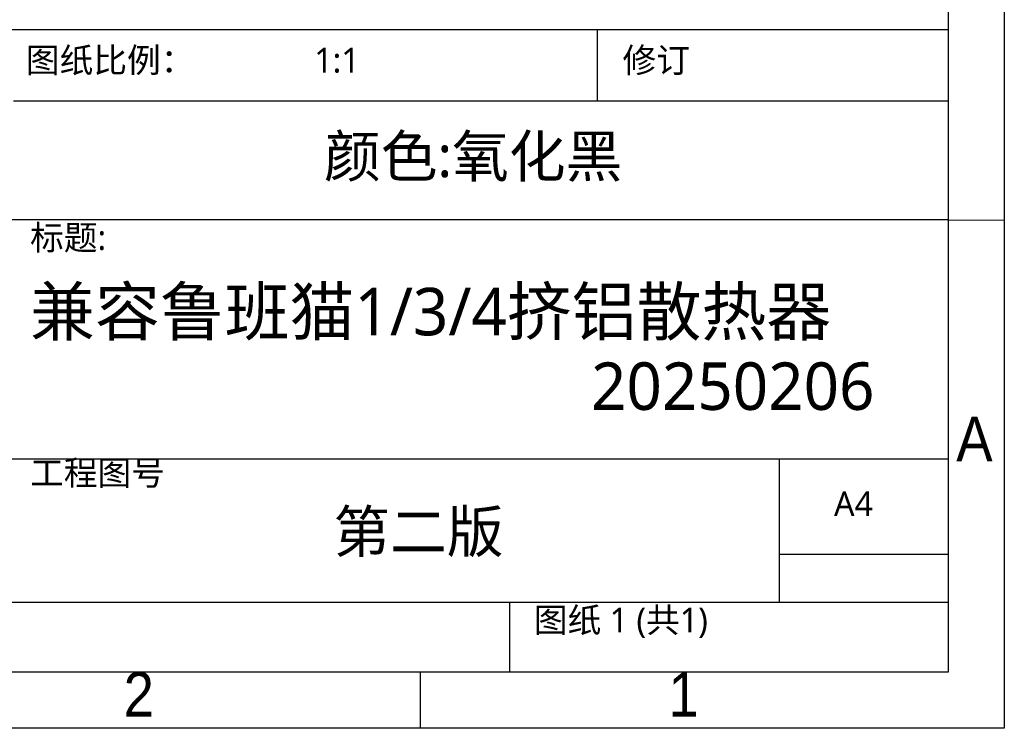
# Model space of a CAD drawing. Header units: millimetres. Extents: x 3 to 207, y 3 to 294.
# Tile 2 of 10: x 119 to 207, y 3 to 66. Entities that reach past the tile are written whole.
import ezdxf

# ---------------------------------------------------------------- set-up
doc = ezdxf.new("R2010")
doc.units = ezdxf.units.MM
doc.layers.add('注释', color=7, linetype='Continuous')
doc.layers.add('草图直线', color=1, linetype='Continuous')
doc.styles.add('SLDTEXTSTYLE0', font='Microsoft YaHei.ttf', dxfattribs={"bigfont": 'bigfont'})
doc.styles.add('SLDTEXTSTYLE1', font='Microsoft YaHei.ttf')
doc.styles.add('SLDTEXTSTYLE2', font='Gothic.ttf', dxfattribs={"width": 0.913})

msp = doc.modelspace()

# ---------------------------------------------------------------- linework, layer by layer
at = {"layer": '草图直线'}
for p, q in [((207, 294), (207, 3)), ((202, 289), (202, 8)), ((20, 65.25), (202, 65.25)), ((170.8, 58.875), (170.8, 65.25)), ((202, 58.875), (118.8, 58.875)), ((202.0001461, 48.287212), (19.9999744, 48.287212)), ((202.0001461, 48.287212), (207.0001414, 48.2803439)), ((74.6, 27), (202, 27)), ((187, 14.25), (187, 27)), ((202, 18.5), (187, 18.5)), ((20, 14.25), (202, 14.25)), ((163, 8), (163, 14.25)), ((202, 8), (8, 8)), ((155, 8), (155, 3)), ((207, 3), (3, 3))]:
    msp.add_line(p, q, dxfattribs=at)

# ---------------------------------------------------------------- texts
at = {"layer": '注释'}
for s, insert, char_height, attachment_point, style in [('图纸比例：', (119.911408, 63.6256763), 2.2, 1, 'SLDTEXTSTYLE0'), ('1:1', (145.5763069, 63.6256763), 2.2, 1, 'SLDTEXTSTYLE1'), ('修订', (173.0186097, 63.6256763), 2.2, 1, 'SLDTEXTSTYLE0'), ('颜色:氧化黑', (146.4447636, 55.8199454), 3.70416667, 1, 'SLDTEXTSTYLE0'), ('标题:', (120.2865819, 47.8203532), 2.2, 1, 'SLDTEXTSTYLE0'), ('兼容鲁班猫1/3/4挤铝散热器', (191.592252, 42.243817), 4.233333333, 3, 'SLDTEXTSTYLE0'), ('20250206', (195.4463419, 35.5993724), 4.23333333, 3, 'SLDTEXTSTYLE1'), ('A', (204.3396881, 30.7636245), 3.96875, 2, 'SLDTEXTSTYLE2'), ('工程图号', (120.2865819, 26.8641155), 2.2, 1, 'SLDTEXTSTYLE0'), ('A4', (191.8404115, 24.1141154), 2.2, 1, 'SLDTEXTSTYLE1'), ('第二版', (147.2751612, 22.3821274), 3.70416667, 1, 'SLDTEXTSTYLE0'), ('图纸 1 (共1)', (165.1244644, 13.7453989), 2.2, 1, 'SLDTEXTSTYLE0'), ('2', (129.9600369, 8.0136245), 3.96875, 2, 'SLDTEXTSTYLE2'), ('1', (178.4600369, 8.0136245), 3.96875, 2, 'SLDTEXTSTYLE2')]:
    msp.add_mtext(s, dxfattribs=dict(at, insert=insert, char_height=char_height, attachment_point=attachment_point, style=style))

doc.saveas('drawing.dxf')
